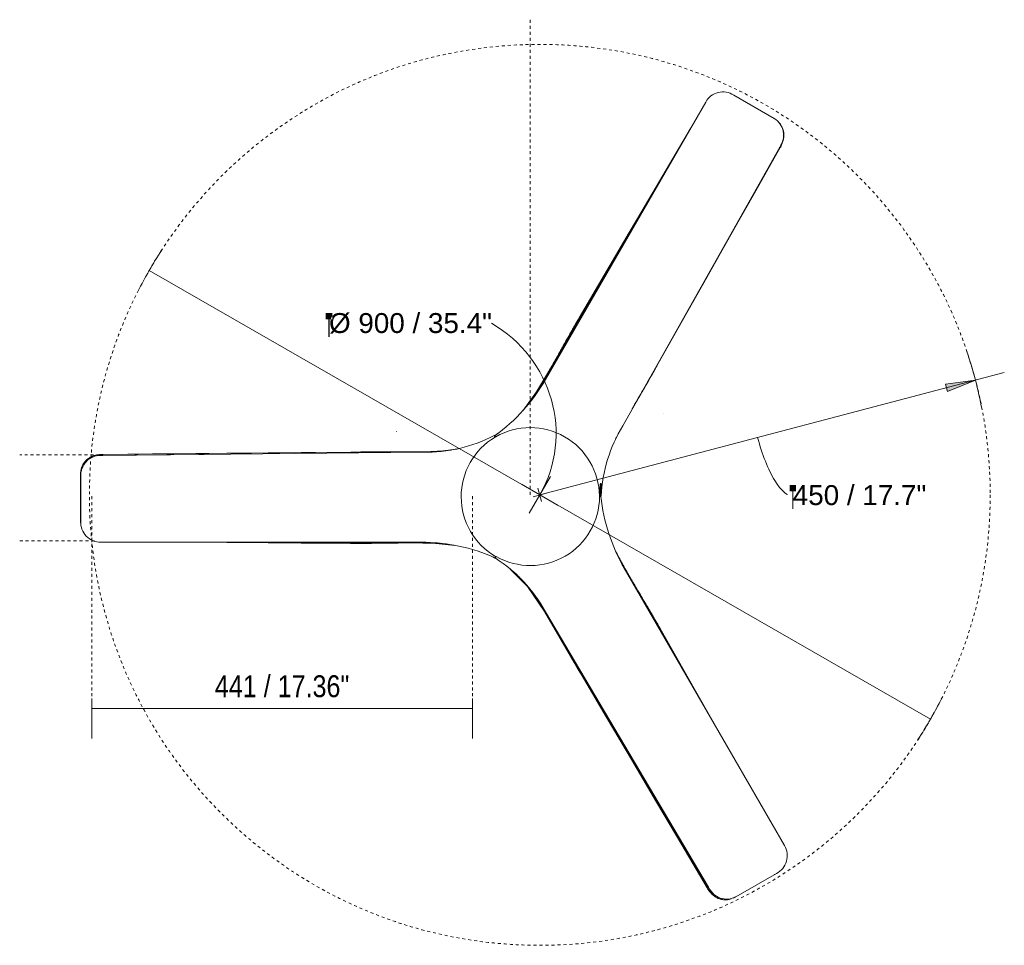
# Model space of a CAD drawing. Header units: millimetres. Extents: x 5898 to 10071, y 1372 to 7072.
# Tile 5 of 5: x 9082 to 10071, y 6143 to 7072. Entities that reach past the tile are written whole.
import ezdxf

# ---------------------------------------------------------------- set-up
doc = ezdxf.new("R2010")
doc.units = ezdxf.units.MM
doc.linetypes.add('Dash', pattern=[6, 3, -3])
doc.linetypes.add('Punto', pattern=[4.7625, 0, -4.7625])
for name, color, linetype, lineweight in [('Aparatos eléctricos', 7, 'Continuous', 9), ('Cotas', 7, 'Continuous', 9), ('Cotas-10', 7, 'Continuous', 9), ('Lighthing Fixture Detail Wide Black', 7, 'Continuous', 20)]:
    doc.layers.add(name, color=color, linetype=linetype, lineweight=lineweight)
doc.layers.add('Lighthing Fixture Dim Grey Dash', color=7, linetype='Dash', lineweight=9, true_color=0xd2d2d2)
doc.layers.add('Ligthing Fixture ADD', color=7, linetype='Punto', lineweight=9, true_color=0xffffff)
doc.styles.add('Arial', font='arial.ttf', dxfattribs={"height": 20})
doc.styles.add('Arial Narrow', font='ARIALN.TTF', dxfattribs={"height": 22})
doc.dimstyles.new('Diameter_-_3mm_Arial', dxfattribs={"dimscale": 304.8, "dimtxt": 20.405188, "dimasz": 0, "dimexe": 0.07874, "dimexo": 0, "dimgap": 0.049213, "dimtad": 3, "dimjust": 3, "dimtih": 1, "dimtoh": 1, "dimdec": 0, "dimzin": 0, "dimdsep": 46, "dimtxsty": 'Arial', "dimblk1": 'NONE', "dimblk2": 'NONE', "dimsah": 1, "dimcen": 0.09, "dimadec": 0, "dimazin": 0, "dimtfac": 1, "dimtdec": 4, "dimtix": 1, "dimtmove": 0, "dimatfit": 2, "dimfxl": 1, "dimtvp": 1, "dimtolj": 1, "dimtzin": 0, "dimarcsym": 2})
doc.dimstyles.new('FARO_-_2_2mm_Arial_Narrow_mm_Inch_Horiz', dxfattribs={"dimscale": 304.8, "dimtxt": 22.515481, "dimasz": 0, "dimexe": 0.098425, "dimexo": 0.0625, "dimgap": 0.016404, "dimtad": 3, "dimtih": 1, "dimtoh": 1, "dimdec": 0, "dimzin": 0, "dimdsep": 46, "dimtxsty": 'Arial Narrow', "dimblk1": 'NONE', "dimblk2": 'NONE', "dimsah": 1, "dimcen": 0.09, "dimadec": 0, "dimazin": 0, "dimtfac": 1, "dimtdec": 4, "dimtix": 1, "dimtmove": 0, "dimatfit": 3, "dimfxl": 0.032808, "dimfxlon": 1, "dimtvp": 1, "dimtolj": 1, "dimtzin": 0, "dimarcsym": 2})
doc.dimstyles.new('Radial_-_3mm_Arial', dxfattribs={"dimscale": 304.8, "dimtxt": 20.405188, "dimasz": 0.098425, "dimexe": 0.098425, "dimexo": 0, "dimgap": 0.057415, "dimtad": 3, "dimjust": 3, "dimtih": 1, "dimtoh": 1, "dimdec": 0, "dimzin": 0, "dimdsep": 46, "dimtxsty": 'Arial', "dimsah": 1, "dimcen": 0.09, "dimdle": 0.098425, "dimadec": 0, "dimazin": 0, "dimtfac": 1, "dimtdec": 4, "dimtix": 1, "dimtmove": 0, "dimatfit": 2, "dimfxl": 1, "dimtvp": 1, "dimtfill": 1, "dimtolj": 1, "dimtzin": 0, "dimarcsym": 2})

# ---------------------------------------------------------------- blocks, each defined once
blk = doc.blocks.new('33832 - 33832 MINI PUNT TUB S White fan with DC motor-698884-Planta_PDF')
at = {"color": 254, "lineweight": 9, "true_color": 0xcccccc}
for p, q in [((178.77, 392.76), (183.41, 398.93)), ((185.56, 400.66), (185.79, 400.82)), ((193.53, 405.17), (189.57, 404.13)), ((190.67, 403.42), (189.67, 403.03)), ((205.69, 402.89), (205.69, 402.89)), ((205.7, 402.88), (205.7, 402.88)), ((177.88, 393.32), (177.88, 393.32)), ((130.72, 132.97), (189.02, 235.78)), ((189.02, 235.78), (130.72, 132.97)), ((51.23, 178.7), (78.42, 224.77)), ((51.23, 178.7), (51.23, 178.7)), ((52.07, 178.22), (52.23, 178.13)), ((130.24, 133.23), (153.7, 174.61)), ((130.11, 133), (130.24, 133.23)), ((130.72, 132.97), (130.72, 132.97)), ((-37.47, 60.96), (-35.65, 61.86)), ((-35.65, 61.86), (-35.65, 61.86)), ((-35.22, 62.11), (-35.22, 62.11)), ((-34.72, 61.24), (-34.43, 60.74)), ((-180.22, 47.43), (-345.84, 46.15)), ((-180.22, 47.43), (-180.22, 47.43)), ((-179.94, 46.89), (-180.21, 46.89)), ((-451.54, 22.96), (-451.24, 23.22)), ((-451.44, -22.61), (-451.54, 22.96)), ((-451.54, 22.96), (-451.25, 22.69)), ((-451.54, 22.96), (-451.54, 22.96)), ((-451.53, 23.79), (-451.53, 23.79)), ((-451.48, 25.19), (-451.48, 25.19)), ((-451.18, 25.36), (-451.45, 25.66)), ((-451.19, 27.37), (-451.26, 27.26)), ((-69.08, 1.75), (-69.08, 1.75)), ((69.96, 0.06), (69.81, 0.06)), ((70.96, 0.06), (70.96, 0.06)), ((-451.44, -22.61), (-451.15, -22.74)), ((-451.44, -22.61), (-451.44, -22.61)), ((-447.55, -34.02), (-443.98, -37.58)), ((-442.07, -38.84), (-442.07, -38.84)), ((-431.25, -40.98), (-429.23, -40.98)), ((-429.24, -41.93), (-429.24, -41.93)), ((-429.23, -40.98), (-327.22, -41.94)), ((-429.22, -41.93), (-180.06, -44.3)), ((-180.06, -44.3), (-164.92, -44.4)), ((-180.06, -44.3), (-180.06, -44.3)), ((-35.86, -60.87), (-35.86, -60.87)), ((-35.43, -61.12), (-35.43, -61.12)), ((-34.93, -60.25), (-34.52, -59.56)), ((-34.68, -59.82), (-34.52, -59.56)), ((-34.68, -59.82), (-34.68, -59.82)), ((-34.5, -59.93), (-34.68, -59.82)), ((-34.5, -59.93), (-34.68, -59.82)), ((-32.17, -63.16), (-33.3, -62.39)), ((128.71, -133.1), (121.21, -119.92)), ((251.24, -350.07), (128.71, -133.1)), ((128.71, -133.1), (128.71, -133.1)), ((49.33, -179.08), (161.1, -369.25)), ((49.33, -179.08), (49.33, -179.08)), ((49.66, -178.57), (49.8, -178.79)), ((50.81, -178.24), (50.6, -178.36)), ((66.88, -206.06), (50.6, -178.36)), ((251.25, -350.09), (251.25, -350.09))]:
    blk.add_line(p, q, dxfattribs=at)
at = {"color": 254, "lineweight": 9, "true_color": 0xcccccc, "flags": 128}
for points in [[(186.89, 401.65), (185.42, 400.7), (178.69, 392.82)], [(51.23, 178.7), (114.55, 286), (177.87, 393.31)], [(177.87, 393.31), (152.5, 350.3), (127.15, 307.35), (101.82, 264.43), (76.52, 221.55), (51.23, 178.7)], [(178.69, 392.82), (115.38, 285.52), (52.07, 178.22)], [(178.77, 392.76), (153.32, 349.65), (127.93, 306.63), (102.6, 263.7), (77.32, 220.87), (52.09, 178.13)], [(245.63, 379.93), (245.49, 380.01), (245.34, 380.1)], [(188.91, 235.58), (179.79, 219.51), (155.25, 176.24), (130.72, 132.97)], [(-19.86, 73.31), (-2.52, 90.57), (14.54, 115.69), (43.04, 164.72), (51.23, 178.7)], [(130.11, 133), (118.8, 113.59), (107.36, 94.33)], [(-35.57, 61.72), (-35.63, 61.82), (-35.65, 61.86)], [(-345.84, 46.15), (-329.46, 46.28), (-279.7, 46.66), (-229.95, 47.05), (-180.22, 47.43)], [(-345.74, 46.15), (-304.61, 46.47), (-180.22, 47.43)], [(-180.21, 46.89), (-229.79, 46.5), (-274.86, 46.15)], [(-75.58, 49.4), (-94.65, 47.38), (-118.06, 46.95), (-179.95, 47.43)], [(-179.94, 46.89), (-157.47, 46.8), (-135.06, 46.52), (-112.91, 46.46), (-92.8, 46.97)], [(-451.53, 23.79), (-451.53, 23.63), (-451.54, 23.46), (-451.54, 23.29), (-451.54, 23.12), (-451.54, 22.96)], [(-447.6, -32.32), (-447.43, -32.58), (-447.21, -32.89)], [(-180.06, -44.3), (-304.65, -43.11), (-429.24, -41.93)], [(-429.24, -41.93), (-379.3, -42.4), (-329.43, -42.88), (-279.6, -43.35), (-229.81, -43.82), (-180.06, -44.3)], [(-35, -60.37), (-35.14, -60.61), (-35.26, -60.82), (-35.35, -60.98), (-35.41, -61.08), (-35.43, -61.12)], [(-7.33, -85.84), (6.54, -104.86), (18.59, -124.87), (49.2, -178.85)], [(49.66, -178.57), (38.5, -159.06), (27.55, -139.51), (16.52, -120.31), (5.32, -102.1), (0.63, -95.22)], [(128.71, -133.1), (189.98, -241.59), (251.25, -350.08)], [(251.25, -350.08), (226.69, -306.6), (202.16, -263.17), (177.66, -219.78), (153.17, -176.42), (128.71, -133.1)], [(161.07, -369.19), (112.36, -286.32), (49.33, -179.08)], [(161.1, -369.25), (150.17, -350.65), (124.95, -307.74), (99.74, -264.84), (74.53, -221.95), (49.33, -179.08)], [(49.8, -178.79), (74.92, -221.54), (100.09, -264.37), (125.31, -307.26), (125.51, -307.6)]]:
    blk.add_lwpolyline(points, dxfattribs=at)
at = {"color": 254, "lineweight": 9, "true_color": 0xcccccc}
for points, knots in [([(201.9, 404.56), (200.64, 404.95), (198.18, 405.42), (195.56, 405.41), (193.67, 405.21), (192.27, 404.96), (190.94, 404.61), (189.71, 404.19), (188.51, 403.7), (187.28, 403.08), (186.06, 402.35), (184.5, 401.25), (182.53, 399.55), (180.11, 396.79), (178.6, 394.54), (177.88, 393.32)], [0.1, 0.1, 0.1, 0.1, 0.2, 0.3, 0.35, 0.4, 0.45, 0.5, 0.55, 0.6, 0.65, 0.7, 0.8, 0.9, 1, 1, 1, 1]), ([(201.89, 404.56), (200.63, 404.96), (198.77, 405.31), (196.55, 405.41), (195.04, 405.36), (193.62, 405.2), (191.98, 404.9), (190.24, 404.4), (188.47, 403.7), (186.6, 402.71), (184.84, 401.51), (183.09, 400.05), (180.67, 397.54), (178.95, 395.14), (177.88, 393.32)], [0.1, 0.1, 0.1, 0.1, 0.2, 0.25, 0.3, 0.35, 0.4, 0.475, 0.55, 0.625, 0.7, 0.775, 0.85, 1, 1, 1, 1]), ([(177.87, 393.3), (177.87, 393.3), (177.89, 393.28), (177.97, 393.24), (178.06, 393.18), (178.23, 393.08), (178.48, 392.93), (178.68, 392.81), (178.77, 392.76)], [0, 0, 0, 0, 0.2, 0.3, 0.4, 0.6, 0.8, 1, 1, 1, 1]), ([(51.23, 178.7), (50.39, 177.27), (48.81, 174.58), (46.47, 170.6), (44.99, 168.06), (43.35, 165.25), (41.62, 162.28), (39.65, 158.88), (38, 156.05), (36.02, 152.63), (33.79, 148.77), (31.51, 144.84), (29.42, 141.22), (27.56, 138.02), (25.78, 134.93), (24.07, 131.99), (22.39, 129.08), (20.77, 126.3), (18.73, 122.78), (16.18, 118.42), (12.53, 112.3), (8.84, 106.4), (6.12, 102.3), (3.98, 99.2), (2.33, 96.89), (0.76, 94.76), (-0.73, 92.82), (-2.32, 90.8), (-4.15, 88.56), (-6.5, 85.82), (-8.9, 83.19), (-10.44, 81.6), (-11.02, 81.01)], [0, 0, 0, 0, 0.0909091, 0.1363636, 0.1590909, 0.1818182, 0.2272727, 0.25, 0.2727273, 0.2954545, 0.3181818, 0.3409091, 0.3636364, 0.3863636, 0.4090909, 0.4318182, 0.4545455, 0.4772727, 0.5, 0.5454545, 0.5909091, 0.6363636, 0.6818182, 0.7045455, 0.7272727, 0.75, 0.7727273, 0.7954545, 0.8181818, 0.8409091, 0.8636364, 0.8781302, 0.8781302, 0.8781302, 0.8781302]), ([(51.23, 178.7), (45.68, 169.29), (34.7, 150.4), (18.39, 122.01), (4.65, 99.09), (-5.43, 86.95), (-8.72, 83.42)], [0, 0, 0, 0, 0.25, 0.5, 0.75, 0.8600259, 0.8600259, 0.8600259, 0.8600259]), ([(52.07, 178.22), (51.75, 177.67), (51.08, 176.53), (50.02, 174.73), (49.09, 173.15), (48.33, 171.85), (47.72, 170.81), (47.18, 169.88), (46.59, 168.87), (45.62, 167.22), (43.83, 164.15), (40.24, 157.97), (38.54, 155.05), (38.08, 154.25)], [0, 0, 0, 0, 0.03125, 0.0625, 0.09375, 0.109375, 0.125, 0.140625, 0.15625, 0.1875, 0.25, 0.28125, 0.2924145, 0.2924145, 0.2924145, 0.2924145]), ([(40.66, 158.58), (41.11, 159.35), (42.52, 161.79), (44.2, 164.67), (45.84, 167.48), (47.33, 170.02), (49.66, 174), (51.25, 176.7), (52.09, 178.13)], [0.752783, 0.752783, 0.752783, 0.752783, 0.7727273, 0.8181818, 0.8409091, 0.8636364, 0.9090909, 1, 1, 1, 1]), ([(130.59, 132.74), (129.53, 130.88), (128, 128.22), (126.12, 124.97), (124.75, 122.62), (123.56, 120.59), (122.18, 118.25), (120.38, 115.19), (117.34, 110.07), (114.85, 105.89), (113.16, 103.06), (111.76, 100.7), (110.47, 98.54), (109.24, 96.46), (107.95, 94.29), (106.6, 92.01), (104.83, 89), (102.55, 85.12), (99.69, 80.19), (97.27, 75.97), (95.28, 72.45), (93.76, 69.74), (92.26, 67.02), (90.34, 63.52), (88.5, 60.05), (86.97, 57.1), (86.35, 55.86), (86.14, 55.44)], [0, 0, 0, 0, 0.0416667, 0.0625, 0.0833333, 0.1041667, 0.125, 0.1666667, 0.2083333, 0.2291667, 0.25, 0.2708333, 0.2916667, 0.3125, 0.3333333, 0.3541667, 0.375, 0.4166667, 0.4583333, 0.5, 0.5208333, 0.5416667, 0.5625, 0.5833333, 0.625, 0.6458333, 0.6570222, 0.6570222, 0.6570222, 0.6570222]), ([(86.29, 55.74), (86.38, 55.92), (86.66, 56.48), (87.15, 57.45), (87.96, 59.02), (89.4, 61.77), (91.52, 65.7), (94.14, 70.44), (97.71, 76.76), (102.31, 84.73), (107.97, 94.34), (113.69, 103.94), (121.34, 116.79), (127.02, 126.46), (130.72, 132.97)], [-0.6713717, -0.6713717, -0.6713717, -0.6713717, -0.6666667, -0.65625, -0.6458333, -0.625, -0.5833333, -0.5416667, -0.5, -0.4166667, -0.3333333, -0.25, -0.1666667, 0, 0, 0, 0]), ([(130.11, 133), (130.03, 133.05), (130.13, 133), (130.43, 132.83), (130.55, 132.76), (130.59, 132.74), (130.59, 132.74)], [0, 0, 0, 0, 0.625, 0.75, 0.875, 1, 1, 1, 1]), ([(-34.79, 61.36), (-34.84, 61.45), (-34.93, 61.6), (-35.04, 61.8), (-35.12, 61.94), (-35.19, 62.07), (-35.22, 62.11), (-35.22, 62.11)], [0, 0, 0, 0, 0.2, 0.4, 0.55, 0.7, 1, 1, 1, 1]), ([(-35.22, 62.11), (-35.21, 62.1), (-35.2, 62.07), (-35.13, 61.96), (-35.04, 61.81), (-34.91, 61.58), (-34.8, 61.38), (-34.72, 61.24)], [0, 0, 0, 0, 0.2, 0.4, 0.55, 0.7, 1, 1, 1, 1]), ([(-180.24, 46.14), (-180.24, 46.22), (-180.24, 46.47), (-180.24, 46.89), (-180.23, 47.3), (-180.22, 47.43), (-180.22, 47.43)], [0.0981659, 0.0981659, 0.0981659, 0.0981659, 0.25, 0.5, 0.75, 1, 1, 1, 1]), ([(-82.24, 48.21), (-83.66, 48.08), (-85.93, 47.89), (-88.66, 47.71), (-90.39, 47.6), (-91.7, 47.53), (-93.02, 47.46), (-94.79, 47.38), (-97.89, 47.25), (-102.36, 47.12), (-107.77, 47.02), (-115.03, 46.95), (-124.24, 46.95), (-135.39, 47.05), (-146.56, 47.2), (-161.52, 47.41), (-172.73, 47.49), (-180.22, 47.43)], [-0.743308, -0.743308, -0.743308, -0.743308, -0.7083333, -0.6875, -0.6770833, -0.6666667, -0.65625, -0.6458333, -0.625, -0.5833333, -0.5416667, -0.5, -0.4166667, -0.3333333, -0.25, -0.1666667, 0, 0, 0, 0]), ([(-179.95, 47.43), (-177.81, 47.45), (-174.75, 47.46), (-170.99, 47.45), (-168.27, 47.44), (-165.92, 47.42), (-163.2, 47.4), (-159.65, 47.37), (-153.69, 47.3), (-148.83, 47.23), (-145.53, 47.18), (-142.79, 47.15), (-140.27, 47.11), (-137.86, 47.08), (-135.33, 47.05), (-132.68, 47.02), (-129.19, 46.99), (-124.69, 46.96), (-118.99, 46.95), (-114.12, 46.96), (-110.08, 46.99), (-106.97, 47.03), (-103.87, 47.09), (-99.88, 47.18), (-95.95, 47.32), (-92.19, 47.49), (-89.53, 47.65), (-87.18, 47.8), (-84.88, 47.97), (-83.26, 48.11), (-82.28, 48.2)], [0, 0, 0, 0, 0.0416667, 0.0625, 0.0833333, 0.1041667, 0.125, 0.1666667, 0.2083333, 0.2291667, 0.25, 0.2708333, 0.2916667, 0.3125, 0.3333333, 0.3541667, 0.375, 0.4166667, 0.4583333, 0.5, 0.5208333, 0.5416667, 0.5625, 0.5833333, 0.625, 0.6458333, 0.6666667, 0.6875, 0.7083333, 0.7348896, 0.7348896, 0.7348896, 0.7348896]), ([(-179.94, 46.89), (-179.94, 46.79), (-179.94, 46.91), (-179.95, 47.26), (-179.95, 47.39), (-179.95, 47.43), (-179.95, 47.43)], [0, 0, 0, 0, 0.625, 0.75, 0.875, 1, 1, 1, 1]), ([(-451.53, 23.79), (-451.53, 23.68), (-451.54, 23.4), (-451.54, 23.12), (-451.54, 22.96)], [0, 0, 0, 0, 0.4, 1, 1, 1, 1]), ([(-451.2, 24.9), (-451.25, 24.93), (-451.33, 24.97), (-451.42, 25.03), (-451.47, 25.1), (-451.49, 25.16), (-451.48, 25.19)], [0.5, 0.5, 0.5, 0.5, 0.6428571, 0.75, 0.8571429, 1, 1, 1, 1]), ([(-451.48, 25.19), (-451.48, 25.25), (-451.47, 25.41), (-451.46, 25.57), (-451.45, 25.65)], [0, 0, 0, 0, 0.4, 1, 1, 1, 1]), ([(70.96, 0.06), (70.96, 0.06), (70.92, 0.06), (70.79, 0.06), (70.62, 0.06), (70.35, 0.06), (70.12, 0.06), (69.96, 0.06)], [0, 0, 0, 0, 0.2, 0.4, 0.55, 0.7, 1, 1, 1, 1]), ([(70.1, 0.06), (70.19, 0.06), (70.37, 0.06), (70.6, 0.06), (70.76, 0.06), (70.91, 0.06), (70.95, 0.06), (70.96, 0.06)], [0, 0, 0, 0, 0.2, 0.4, 0.55, 0.7, 1, 1, 1, 1]), ([(70.78, -12.92), (70.59, -11.12), (70.23, -6.73), (70.1, -2.51), (70.1, 0.06)], [0, 0, 0, 0, 0.4, 1, 1, 1, 1]), ([(-451.44, -22.61), (-451.44, -24.08), (-451.12, -26.86), (-450.08, -29.83), (-449.06, -31.8), (-448.25, -33.09), (-447.41, -34.24), (-446.33, -35.51), (-445.03, -36.77), (-443.53, -37.95), (-441.74, -39.08), (-439.82, -40), (-437.68, -40.78), (-434.3, -41.62), (-431.36, -41.91), (-429.24, -41.93)], [0, 0, 0, 0, 0.1, 0.2, 0.25, 0.3, 0.35, 0.4, 0.475, 0.55, 0.625, 0.7, 0.775, 0.85, 1, 1, 1, 1]), ([(-451.44, -22.61), (-451.44, -24.08), (-451.12, -26.85), (-449.88, -30.4), (-448.56, -32.66), (-447.44, -34.2), (-446.52, -35.28), (-445.55, -36.27), (-444.58, -37.12), (-443.55, -37.91), (-442.4, -38.67), (-441.15, -39.36), (-439.43, -40.16), (-436.97, -41.02), (-433.37, -41.74), (-430.67, -41.92), (-429.24, -41.93)], [0, 0, 0, 0, 0.1, 0.2, 0.3, 0.35, 0.4, 0.45, 0.5, 0.55, 0.6, 0.65, 0.7, 0.8, 0.9, 1, 1, 1, 1]), ([(-429.22, -41.93), (-429.22, -41.93), (-429.22, -41.9), (-429.22, -41.81), (-429.22, -41.7), (-429.21, -41.51), (-429.21, -41.21), (-429.21, -40.99), (-429.21, -40.89)], [0, 0, 0, 0, 0.2, 0.3, 0.4, 0.6, 0.8, 1, 1, 1, 1]), ([(-180.06, -43.49), (-180.07, -43.68), (-180.07, -44.13), (-180.06, -44.3), (-180.06, -44.3)], [0.115084, 0.115084, 0.115084, 0.115084, 0.5, 1, 1, 1, 1]), ([(-180.06, -44.3), (-169.14, -44.4), (-147.29, -44.47), (-114.54, -44.4), (-88.92, -44.81), (-74.41, -47.13), (-70.76, -47.88)], [0, 0, 0, 0, 0.25, 0.5, 0.75, 0.8352163, 0.8352163, 0.8352163, 0.8352163]), ([(-180.06, -44.3), (-178.39, -44.31), (-175.28, -44.34), (-170.66, -44.37), (-167.72, -44.39), (-164.47, -44.4), (-161.04, -44.41), (-157.11, -44.42), (-153.82, -44.43), (-149.87, -44.44), (-145.41, -44.44), (-140.87, -44.45), (-136.69, -44.45), (-132.99, -44.46), (-129.43, -44.46), (-126.03, -44.46), (-122.66, -44.47), (-119.45, -44.48), (-115.38, -44.49), (-110.33, -44.52), (-103.2, -44.62), (-96.25, -44.86), (-91.34, -45.16), (-87.58, -45.47), (-84.76, -45.74), (-82.13, -46.04), (-80.11, -46.3), (-78.85, -46.48), (-78.41, -46.54)], [0, 0, 0, 0, 0.0909091, 0.1363636, 0.1590909, 0.1818182, 0.2272727, 0.25, 0.2727273, 0.2954545, 0.3181818, 0.3409091, 0.3636364, 0.3863636, 0.4090909, 0.4318182, 0.4545455, 0.4772727, 0.5, 0.5454545, 0.5909091, 0.6363636, 0.6818182, 0.7045455, 0.7272727, 0.75, 0.7727273, 0.7841463, 0.7841463, 0.7841463, 0.7841463]), ([(-35.76, -60.69), (-35.78, -60.73), (-35.84, -60.82), (-35.86, -60.86), (-35.86, -60.87)], [0.55, 0.55, 0.55, 0.55, 0.7, 1, 1, 1, 1]), ([(-34.93, -60.25), (-34.98, -60.35), (-35.08, -60.52), (-35.21, -60.75), (-35.31, -60.92), (-35.4, -61.07), (-35.43, -61.12), (-35.43, -61.12)], [0, 0, 0, 0, 0.2, 0.4, 0.55, 0.7, 1, 1, 1, 1]), ([(-34.52, -59.54), (-34.54, -59.59), (-34.6, -59.68), (-34.65, -59.77), (-34.68, -59.82)], [0.95631125, 0.95631125, 0.95631125, 0.95631125, 0.96341547, 0.97041435, 0.97041435, 0.97041435, 0.97041435]), ([(128.71, -133.1), (127.89, -131.66), (126.35, -128.94), (124.07, -124.93), (122.62, -122.38), (121, -119.55), (119.3, -116.57), (117.34, -113.16), (115.71, -110.32), (113.74, -106.89), (111.51, -103.03), (109.25, -99.09), (107.16, -95.47), (105.31, -92.26), (103.8, -89.64), (102.91, -88.1), (102.6, -87.56)], [0, 0, 0, 0, 0.0909091, 0.1363636, 0.1590909, 0.1818182, 0.2272727, 0.25, 0.2727273, 0.2954545, 0.3181818, 0.3409091, 0.3636364, 0.3863636, 0.4090909, 0.4216059, 0.4216059, 0.4216059, 0.4216059]), ([(128.71, -133.1), (123.34, -123.59), (114.66, -108.45), (105.92, -93.35), (102.66, -87.7)], [0, 0, 0, 0, 0.25, 0.3993931, 0.3993931, 0.3993931, 0.3993931]), ([(49.2, -178.85), (48.11, -177), (46.57, -174.35), (44.7, -171.1), (43.35, -168.73), (42.19, -166.69), (40.85, -164.32), (39.1, -161.23), (36.18, -156.03), (33.81, -151.79), (32.2, -148.92), (30.87, -146.52), (29.63, -144.32), (28.45, -142.22), (27.21, -140.01), (25.92, -137.71), (24.2, -134.67), (21.98, -130.76), (19.14, -125.82), (16.69, -121.6), (14.65, -118.12), (13.06, -115.45), (11.46, -112.79), (9.38, -109.39), (7.3, -106.05), (5.27, -102.89), (3.81, -100.66), (2.5, -98.71), (0.91, -96.38), (-1.03, -93.6), (-3.18, -90.69), (-4.24, -89.3)], [0, 0, 0, 0, 0.0416667, 0.0625, 0.0833333, 0.1041667, 0.125, 0.1666667, 0.2083333, 0.2291667, 0.25, 0.2708333, 0.2916667, 0.3125, 0.3333333, 0.3541667, 0.375, 0.4166667, 0.4583333, 0.5, 0.5208333, 0.5416667, 0.5625, 0.5833333, 0.625, 0.6458333, 0.6666667, 0.6875, 0.7083333, 0.75, 0.7861933, 0.7861933, 0.7861933, 0.7861933]), ([(-4.05, -89.56), (-3.98, -89.65), (-2.86, -91.11), (-0.78, -93.95), (1.64, -97.43), (3.32, -99.93), (4.28, -101.38), (5, -102.48), (5.71, -103.59), (6.67, -105.07), (8.33, -107.69), (10.68, -111.5), (13.47, -116.14), (17.16, -122.39), (21.76, -130.35), (27.24, -140.06), (32.7, -149.81), (40, -162.87), (45.53, -172.62), (49.33, -179.08)], [-0.7944712, -0.7944712, -0.7944712, -0.7944712, -0.7916667, -0.75, -0.7083333, -0.6875, -0.6770833, -0.6666667, -0.65625, -0.6458333, -0.625, -0.5833333, -0.5416667, -0.5, -0.4166667, -0.3333333, -0.25, -0.1666667, 0, 0, 0, 0]), ([(49.66, -178.57), (49.75, -178.52), (49.65, -178.57), (49.35, -178.75), (49.23, -178.83), (49.2, -178.85), (49.2, -178.85)], [0, 0, 0, 0, 0.625, 0.75, 0.875, 1, 1, 1, 1]), ([(250.41, -375.04), (250.78, -374.61), (251.86, -373.24), (252.88, -371.45), (253.65, -369.72), (254.13, -368.37), (254.5, -367.05), (254.76, -365.78), (254.92, -364.49), (255, -363.12), (254.98, -361.69), (254.81, -359.79), (254.33, -357.23), (253.15, -353.76), (251.95, -351.33), (251.25, -350.09)], [0.1536214, 0.1536214, 0.1536214, 0.1536214, 0.2, 0.3, 0.35, 0.4, 0.45, 0.5, 0.55, 0.6, 0.65, 0.7, 0.8, 0.9, 1, 1, 1, 1]), ([(250.43, -375.02), (250.8, -374.59), (251.51, -373.68), (252.39, -372.31), (253.1, -370.97), (253.67, -369.67), (254.23, -368.1), (254.67, -366.34), (254.95, -364.45), (255.03, -362.34), (254.87, -360.22), (254.47, -357.97), (253.51, -354.62), (252.29, -351.93), (251.25, -350.09)], [0.1538486, 0.1538486, 0.1538486, 0.1538486, 0.2, 0.25, 0.3, 0.35, 0.4, 0.475, 0.55, 0.625, 0.7, 0.775, 0.85, 1, 1, 1, 1]), ([(251.24, -350.07), (251.24, -350.07), (251.21, -350.08), (251.14, -350.13), (251.04, -350.18), (250.87, -350.27), (250.7, -350.37), (250.61, -350.42)], [0, 0, 0, 0, 0.2, 0.3, 0.4, 0.6, 0.8, 0.8, 0.8, 0.8]), ([(251.24, -350.07), (251.24, -350.07), (251.12, -350.15), (250.82, -350.32), (250.71, -350.38)], [0, 0, 0, 0, 0.5, 0.7634502, 0.7634502, 0.7634502, 0.7634502])]:
    blk.add_open_spline(points, degree=3, knots=knots, dxfattribs=at)
for points in [[(205.7, 402.88), (205.12, 403.22), (204.53, 403.52), (203.95, 403.78)], [(205.7, 402.88), (205.13, 403.21), (204.55, 403.51), (203.98, 403.77)], [(206.3, 402.53), (206.1, 402.65), (205.9, 402.76), (205.7, 402.88)], [(205.7, 402.88), (205.72, 402.87), (205.72, 402.84), (205.72, 402.81)], [(205.7, 402.88), (205.9, 402.76), (206.1, 402.65), (206.3, 402.53)], [(177.87, 393.3), (177.87, 393.3), (178.03, 393.21), (178.49, 392.94), (178.69, 392.82)], [(245.63, 379.93), (245.54, 379.99), (245.44, 380.04), (245.34, 380.1)], [(52.07, 178.22), (51.87, 178.34), (51.4, 178.61), (51.23, 178.7), (51.23, 178.7)], [(51.23, 178.7), (51.23, 178.7), (51.26, 178.67), (51.39, 178.58), (51.57, 178.46), (51.82, 178.3), (52.01, 178.19), (52.09, 178.13)], [(129.79, 133.19), (129.9, 133.13), (130.01, 133.07), (130.11, 133)], [(129.84, 133.5), (129.97, 133.42), (130.26, 133.26), (130.61, 133.05), (130.72, 132.98), (130.72, 132.97)], [(130.24, 133.23), (130.38, 133.16), (130.62, 133.03), (130.72, 132.97), (130.72, 132.97)], [(130.59, 132.74), (130.63, 132.82), (130.68, 132.9), (130.72, 132.97)], [(-13, 79.05), (-14.23, 77.85), (-15.5, 76.67), (-16.79, 75.52)], [(-35.65, 61.86), (-36.08, 61.61), (-36.51, 61.37), (-36.94, 61.14)], [(-35.65, 61.86), (-36.07, 61.62), (-36.49, 61.38), (-36.91, 61.15)], [(-35.59, 61.76), (-35.63, 61.82), (-35.65, 61.85), (-35.65, 61.86)], [(-32.42, 63.79), (-33.34, 63.21), (-34.28, 62.65), (-35.22, 62.11)], [(-32.46, 63.76), (-33.37, 63.19), (-34.29, 62.64), (-35.22, 62.11)], [(-34.39, 61.59), (-34.53, 61.52), (-34.66, 61.44), (-34.79, 61.36)], [(-34.4, 60.69), (-34.53, 60.91), (-34.66, 61.13), (-34.79, 61.36)], [(-34.32, 61.47), (-34.45, 61.39), (-34.59, 61.32), (-34.72, 61.24)], [(-179.95, 47.44), (-180.04, 47.43), (-180.13, 47.43), (-180.22, 47.43)], [(-180.21, 46.89), (-180.21, 47.04), (-180.21, 47.32), (-180.22, 47.43), (-180.22, 47.43)], [(-179.94, 46.16), (-179.94, 46.4), (-179.94, 46.65), (-179.94, 46.89)], [(-451.54, 22.96), (-451.52, 15.59), (-451.49, 0.65), (-451.45, -14.79), (-451.44, -22.61)], [(-451.44, -22.61), (-451.45, -14.8), (-451.49, 0.64), (-451.52, 15.59), (-451.54, 22.96)], [(-451.48, 25.19), (-451.49, 25.1), (-451.49, 24.92), (-451.5, 24.64), (-451.51, 24.36), (-451.52, 24.08), (-451.52, 23.89), (-451.53, 23.79)], [(-451.53, 23.79), (-451.52, 23.89), (-451.52, 24.08), (-451.51, 24.36), (-451.5, 24.64), (-451.49, 24.91), (-451.49, 25.1), (-451.48, 25.19)], [(-451.53, 23.79), (-451.53, 23.83), (-451.49, 23.91), (-451.39, 23.97), (-451.33, 24)], [(-451.53, 23.79), (-451.53, 23.7), (-451.43, 23.59), (-451.24, 23.52)], [(-451.26, 27.26), (-451.28, 27.14), (-451.32, 26.88), (-451.37, 26.48), (-451.42, 26.06), (-451.46, 25.62), (-451.48, 25.33), (-451.48, 25.19)], [(-451.48, 25.19), (-451.48, 25.22), (-451.46, 25.28), (-451.38, 25.35), (-451.3, 25.39), (-451.26, 25.41)], [(-451.45, 25.65), (-451.41, 26.12), (-451.36, 26.64), (-451.27, 27.24)], [(-451.26, 27.26), (-451.23, 27.49), (-451.19, 27.73), (-451.14, 27.99)], [(69.78, 0.06), (69.89, 0.06), (69.99, 0.06), (70.1, 0.06)], [(70.76, -12.91), (70.5, -10.76), (70.1, -6.44), (69.96, -2.11), (69.96, 0.06)], [(71.75, -12.79), (71.49, -10.66), (71.1, -6.38), (70.96, -2.09), (70.96, 0.06)], [(71.75, -12.79), (71.49, -10.66), (71.1, -6.38), (70.96, -2.09), (70.96, 0.06)], [(-451.44, -22.61), (-451.44, -22.6), (-451.4, -22.56), (-451.26, -22.51), (-451.11, -22.49), (-451.02, -22.48)], [(-429.22, -41.93), (-429.22, -41.93), (-429.23, -41.74), (-429.23, -41.21), (-429.23, -40.98)], [(-180.06, -44.3), (-180.05, -44.3), (-180.05, -44.26), (-180.03, -44.11), (-180.02, -43.88), (-180.01, -43.69), (-180.01, -43.59)], [(87.54, -60.63), (86.98, -59.55), (86.43, -58.47), (85.88, -57.38)], [(-35.86, -60.87), (-35.86, -60.87), (-35.85, -60.85), (-35.83, -60.82)], [(-35.43, -61.12), (-34.44, -61.69), (-33.46, -62.29), (-32.49, -62.9)], [(-35.43, -61.12), (-34.35, -61.75), (-33.28, -62.4), (-32.22, -63.07)], [(-34.5, -59.51), (-34.66, -59.79), (-34.83, -60.08), (-35, -60.37)], [(-35, -60.37), (-34.94, -60.41), (-34.88, -60.45), (-34.82, -60.48)], [(-34.75, -60.36), (-34.81, -60.32), (-34.87, -60.29), (-34.93, -60.25)], [(128.71, -133.1), (128.71, -133.1), (128.67, -133.11), (128.53, -133.18), (128.4, -133.25), (128.32, -133.28)], [(128.47, -133.25), (128.63, -133.15), (128.71, -133.1), (128.71, -133.1)], [(48.45, -174.11), (49.13, -175.47), (49.85, -176.89), (50.6, -178.36)], [(50.66, -177.99), (50.33, -178.18), (50, -178.37), (49.66, -178.57)], [(49.2, -178.85), (49.24, -178.92), (49.28, -179), (49.33, -179.08)], [(50.6, -178.36), (50.49, -178.42), (50.23, -178.57), (49.8, -178.82), (49.45, -179.02), (49.33, -179.08), (49.33, -179.08)], [(49.8, -178.79), (49.66, -178.87), (49.43, -179.01), (49.33, -179.08), (49.33, -179.08)]]:
    blk.add_open_spline(points, degree=3, dxfattribs=at)
blk = doc.blocks.new('DIMBLOCK7-Planta_PDF')
at = {"layer": 'Cotas-10', "color": 8, "true_color": 0x787878}
for p, q in [((9604.07, 6594.95), (9211.76, 6820.28)), ((9597.25, 6593.11), (9610.9, 6596.8)), ((9602.23, 6601.78), (9605.92, 6588.13)), ((9604.07, 6594.95), (9996.38, 6369.63))]:
    blk.add_line(p, q, dxfattribs=at)
for start, end in [(147.0897, 153.16865), (327.0897, 333.16865)]:
    blk.add_arc((9604.07, 6594.95), 452.41, start, end, dxfattribs=at)
blk.add_ellipse((9493.2, 6658.64), major_axis=(-110.88, 63.68), ratio=0.979322, start_param=3.141593, end_param=4.712389, dxfattribs=at)
at = {"layer": 'Cotas-10', "color": 0, "insert": (9392.32, 6777.49), "char_height": 20, "width": 195.8898, "attachment_point": 1, "line_spacing_factor": 0.941778, "style": 'Arial'}
blk.add_mtext('\u202cØ 900 / 35.4"', dxfattribs=at)
blk = doc.blocks.new('_None')
blk = doc.blocks.new('DIMBLOCK8-Planta_PDF')
at = {"layer": 'Cotas-10'}
blk.add_hatch(color=256, dxfattribs=at).paths.add_polyline_path([(10041.6, 6710.04), (10011.59, 6706.23), (10013.59, 6698.59)])
for p, q in [((9604.07, 6594.95), (10070.62, 6717.67)), ((10041.6, 6710.04), (10011.59, 6706.23)), ((10011.59, 6706.23), (10013.59, 6698.59)), ((10013.59, 6698.59), (10041.6, 6710.04)), ((9614.76, 6613.28), (9593.38, 6576.63)), ((9622.4, 6584.26), (9585.75, 6605.64))]:
    blk.add_line(p, q, dxfattribs=at)
blk.add_arc((9604.07, 6594.95), 452.41, 10.93778, 18.53648, dxfattribs=at)
blk.add_ellipse((9841.56, 6657.42), major_axis=(-16.57, 63), ratio=0.297124, start_param=1.570796, end_param=3.141593, dxfattribs=at)
at = {"layer": 'Cotas-10', "color": 0, "insert": (9858.13, 6604.69), "char_height": 20, "width": 160.479, "attachment_point": 1, "line_spacing_factor": 0.941778, "style": 'Arial', "bg_fill": 3, "box_fill_scale": 1.25, "bg_fill_color": 256, "bg_fill_true_color": 13158600, "bg_fill_transparency": 0}
blk.add_mtext('\u202c450 / 17.7"', dxfattribs=at)
blk = doc.blocks.new('DIMBLOCK10-Planta_PDF')
at = {"layer": 'Cotas-10', "color": 251, "true_color": 0x5b5b5b}
for p, q in [((9154.14, 6380.31), (9154.14, 6390.31)), ((9536.3, 6380.31), (9536.3, 6390.31)), ((9154.14, 6380.31), (9536.3, 6380.31)), ((9154.14, 6380.31), (9154.14, 6350.31)), ((9536.3, 6380.31), (9536.3, 6350.31))]:
    blk.add_line(p, q, dxfattribs=at)
at = {"layer": 'Cotas-10', "color": 0, "insert": (9277.67, 6413.74), "char_height": 22, "width": 162.1115, "attachment_point": 1, "line_spacing_factor": 0.974696, "style": 'Arial Narrow'}
blk.add_mtext('441 / 17.36"', dxfattribs=at)

msp = doc.modelspace()

# ---------------------------------------------------------------- linework, layer by layer
at = {"layer": 'Lighthing Fixture Detail Wide Black'}
for p, q in [((9839.48, 6973.01), (9798.87, 6996.45)), ((9770.67, 6989.42), (9609.83, 6710.84)), ((9687.32, 6664.28), (9845.08, 6944.27)), ((9559.26, 6652.91), (9558.35, 6654.45)), ((9559.18, 6654.51), (9559.87, 6653.31)), ((9486.45, 6637.85), (9165.09, 6634.48)), ((9143, 6615.26), (9143, 6568.37)), ((9663.96, 6593.69), (9665.75, 6593.71)), ((9665.43, 6593.3), (9664.05, 6593.3)), ((9163.2, 6547.46), (9484.87, 6547.46)), ((9558.98, 6531.76), (9559.68, 6532.95)), ((9560.37, 6532.96), (9559.49, 6531.4)), ((9849.73, 6242.68), (9688.9, 6521.26)), ((9609.82, 6477.43), (9773.42, 6200.82)), ((9801.11, 6191.3), (9841.72, 6214.74))]:
    msp.add_line(p, q, dxfattribs=at)
for centre, radius, start, end in [((9788, 6979.97), 19.74, 56.59179, 151.40821), ((9828.9, 6956.03), 20, 323.97122, 58.08523), ((9451.51, 6802.25), 182.81, 306.08245, 330), ((9594.46, 6593.03), 69.5, 0.54257, 119.85571), ((9815.55, 6586.49), 149.97, 148.75814, 177.24186), ((9489.7, 6787.79), 149.97, 268.75814, 297.24186), ((9594.58, 6593.05), 69.5, 120.54257, 239.85571), ((9594.58, 6593.05), 69.5, 120, 120.56432), ((9162.99, 6614.59), 20, 83.97122, 178.08523), ((9594.55, 6593.47), 69.5, 240.54257, 359.85571), ((9594.58, 6593.05), 69.5, 0.20231, 0.52789), ((9847.21, 6612.67), 182.81, 186.08245, 210), ((9162.71, 6567.19), 19.74, 176.59179, 271.40821), ((9484.87, 6364.65), 182.81, 66.08245, 90), ((9478.34, 6405.28), 149.97, 28.75814, 57.24186), ((9594.58, 6593.05), 69.5, 239.84962, 240.35491), ((9832.88, 6232.4), 19.74, 296.59179, 31.40821), ((9791.7, 6208.94), 20, 203.97122, 298.08523)]:
    msp.add_arc(centre, radius, start, end, dxfattribs=at)
at = {"layer": 'Lighthing Fixture Dim Grey Dash'}
for p, q in [((9594.37, 6594.95), (9594.37, 7072.16)), ((9161.64, 6635.12), (9081.64, 6635.12)), ((9154.14, 6593.61), (9154.14, 6383.61)), ((9536.3, 6593.61), (9536.3, 6383.61)), ((9156.64, 6548.85), (9081.64, 6548.85))]:
    msp.add_line(p, q, dxfattribs=at)
msp.add_circle((9604.07, 6594.95), 452.41, dxfattribs=at)
at = {"layer": 'Ligthing Fixture ADD'}
for p, q in [((9728.21, 6676.61), (9730.2, 6680.04)), ((9460.29, 6658.57), (9456.33, 6658.57))]:
    msp.add_line(p, q, dxfattribs=at)

# ---------------------------------------------------------------- block references
at = {"layer": 'Aparatos eléctricos', "extrusion": (0, 0, -1), "rotation": 180}
msp.add_blockref('33832 - 33832 MINI PUNT TUB S White fan with DC motor-698884-Planta_PDF', (-9594.23, 6593.61), dxfattribs=at)

# ---------------------------------------------------------------- dimensions: what is measured, and where the dimension line sits
at = {"layer": 'Cotas', "color": 8, "true_color": 0x787878}
dim = msp.add_diameter_dim_2p(p1=(9996.38, 6369.63), p2=(9211.76, 6820.28), text='\u202cØ 900 / 35.4"', dimstyle='Diameter_-_3mm_Arial', override={"dimpost": 'ø <>'}, dxfattribs=at)
dim.commit()
dim.dimension.update_dxf_attribs({"geometry": 'DIMBLOCK7-Planta_PDF', "text_midpoint": (9639.7, 6656.98)})
at = {"layer": 'Cotas', "color": 251, "true_color": 0x5b5b5b}
dim = msp.add_linear_dim(base=(9536.3, 6380.31), p1=(9154.14, 6390.31), p2=(9536.3, 6390.31), text='441 / 17.36"', dimstyle='FARO_-_2_2mm_Arial_Narrow_mm_Inch_Horiz', override={"dimpost": '<>', "dimfxl": 382.15782}, dxfattribs=at)
dim.commit()
dim.dimension.update_dxf_attribs({"geometry": 'DIMBLOCK10-Planta_PDF', "text_midpoint": (9345.22, 6396.68)})

# ---------------------------------------------------------------- next in the draw order: dimensions: what is measured, and where the dimension line sits
at = {"layer": 'Cotas'}
dim = msp.add_radius_dim(center=(9604.07, 6594.95), mpoint=(10041.6, 6710.04), text='\u202c450 / 17.7"', dimstyle='Radial_-_3mm_Arial', override={"dimpost": 'R <>'}, dxfattribs=at)
dim.commit()
dim.dimension.update_dxf_attribs({"geometry": 'DIMBLOCK8-Planta_PDF', "text_midpoint": (9795.63, 6696.97)})

doc.saveas('drawing.dxf')
